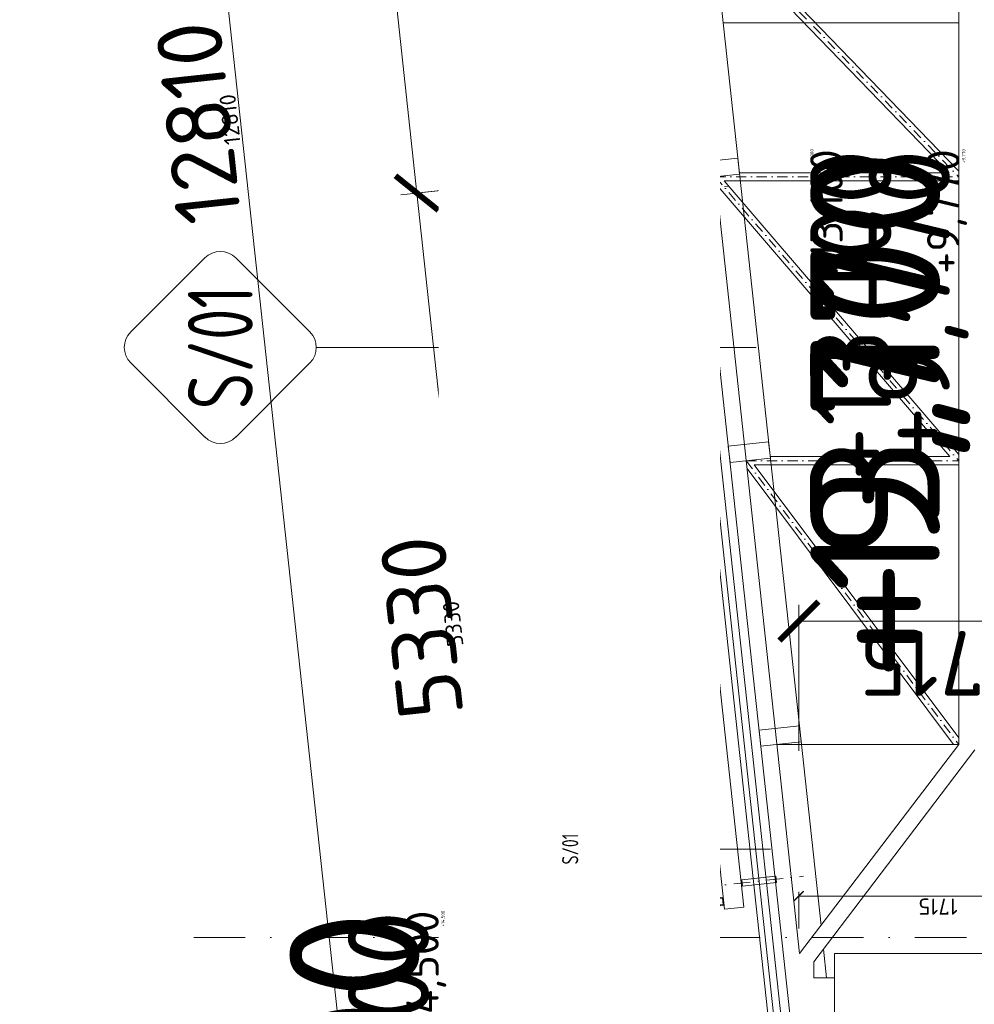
# Model space of a CAD drawing. Header units: millimetres. Extents: x -1695604 to 5289369, y -1488057 to 2187451.
# Tile 201 of 256: x 201177 to 207061, y 149587 to 155658. Entities that reach past the tile are written whole.
import ezdxf
from ezdxf import colors
from ezdxf.entities.mleader import LeaderData, LeaderLine
from ezdxf.enums import TextEntityAlignment as Align
from ezdxf.math import Vec2, Vec3

# ---------------------------------------------------------------- set-up
doc = ezdxf.new("R2010")
doc.units = ezdxf.units.MM
doc.linetypes.add('CENTERX2', pattern=[101.6, 63.5, -12.7, 12.7, -12.7])
doc.linetypes.add('DASHDOT', pattern=[25.4, 12.7, -6.35, 0, -6.35])
doc.layers.get('Defpoints').update_dxf_attribs({"color": 8})
for name, color, linetype in [('0 @ 1', 7, 'Continuous'), ('0 @ 10', 7, 'Continuous'), ('0 @ 100', 7, 'Continuous'), ('0 @ 250 (1)', 7, 'Continuous'), ('0 @ 250 (2)', 7, 'Continuous'), ('0 @ 400', 7, 'Continuous')]:
    doc.layers.add(name, color=color, linetype=linetype)
for name, color, linetype, lineweight in [('A99_FVE_řez', 6, 'Continuous', 5), ('A99_N_kce-rez-sil', 6, 'Continuous', 18), ('A99_N_koty-200', 5, 'Continuous', 5), ('A99_N_koty-200 @ 200', 5, 'Continuous', 5), ('A99_N_koty-200 @ 50 (2)', 5, 'Continuous', 5), ('A99_N_koty-200-vysk', 6, 'Continuous', 9), ('A99_N_sraf', 252, 'Continuous', 0), ('A99_N_txt-popis-200', 240, 'Continuous', 5), ('A99_N_txt-popis-50', 240, 'Continuous', 9), ('A99_N_txt-popis-50 @ 200', 240, 'Continuous', 9), ('A99_N_txt-popis-50 @ 50', 240, 'Continuous', 9), ('A99_N_znaceni 200', 5, 'Continuous', 5), ('A99_N_znaceni 50', 5, 'Continuous', 5), ('A99_S_kce-pohl', 7, 'Continuous', 5), ('A99_S_kce-rez-sil', 7, 'Continuous', 15), ('A99_S_osy', 1, 'CENTERX2', 5)]:
    doc.layers.add(name, color=color, linetype=linetype, lineweight=lineweight)
doc.styles.add('A99_kota', font='isocpeur.ttf', dxfattribs={"height": 2})
doc.styles.add('A99_popis', font='isocpeur.ttf')
doc.linetypes.add('IZOLACE', pattern='A,0.00254,-2.54,[134,ltypeshp.shx,S=2.54,R=0,X=-2.54,Y=0],-5.08,[134,ltypeshp.shx,S=2.54,R=180,X=2.54,Y=0],-2.54', length=10.16254)
doc.dimstyles.new('A99_kota_200 new', dxfattribs={"dimscale": 200, "dimtxt": 2, "dimasz": 1.2, "dimexe": 0.5, "dimexo": 1.5, "dimgap": 0.3, "dimtad": 1, "dimdec": 0, "dimzin": 3, "dimdsep": 46, "dimtxsty": 'A99_kota', "dimblk": 'ARCHTICK', "dimcen": 2.5, "dimazin": 2, "dimtfac": 0.75, "dimtdec": 0, "dimtmove": 2, "dimatfit": 0, "dimfxl": 0, "dimtolj": 1, "dimtzin": 0, "dimlwd": 5, "dimlwe": 5, "dimarcsym": 0})

# ---------------------------------------------------------------- blocks, each defined once
blk = doc.blocks.new('_ArchTick')
at = {"color": 0, "linetype": 'ByBlock', "const_width": 0.15}
blk.add_lwpolyline([(-0.5, -0.5), (0.5, 0.5)], dxfattribs=at)
blk = doc.blocks.new('*D5769')
at = {"layer": 'A99_N_koty-200', "color": 0, "linetype": 'Continuous', "lineweight": 5, "transparency": 16777216}
for p, q in [((205980, 151150), (205980, 152050)), ((207695, 151150), (207695, 152050)), ((207695, 151950), (205980, 151950))]:
    blk.add_line(p, q, dxfattribs=at)
at = {"layer": 'Defpoints', "color": 0, "linetype": 'Continuous', "lineweight": 18, "transparency": 16777216}
for p in [(205980, 151950), (205980, 149050), (207695, 149050)]:
    blk.add_point(p, dxfattribs=at)
at = {"layer": 'A99_N_koty-200', "color": 0, "linetype": 'Continuous', "lineweight": 5, "transparency": 16777216, "xscale": 240, "yscale": 240, "zscale": 240, "rotation": 180}
blk.add_blockref('_ArchTick', (205980, 151950), dxfattribs=at)
at = {"layer": 'A99_N_koty-200', "color": 0, "linetype": 'Continuous', "lineweight": 5, "transparency": 16777216, "xscale": 240, "yscale": 240, "zscale": 240}
blk.add_blockref('_ArchTick', (207695, 151950), dxfattribs=at)
at = {"layer": 'A99_N_koty-200', "color": 0, "linetype": 'Continuous', "transparency": 16777216, "insert": (206837.5, 151690), "char_height": 400, "attachment_point": 5, "rotation": 180, "style": 'A99_kota'}
blk.add_mtext('\\A1;1715', dxfattribs=at)
blk = doc.blocks.new('*D5770')
at = {"layer": 'A99_N_koty-200', "color": 0, "linetype": 'Continuous', "lineweight": 5, "transparency": 16777216}
for p, q in [((205980, 150055), (205980, 150280)), ((207695, 150055), (207695, 150280)), ((207695, 150255), (205980, 150255))]:
    blk.add_line(p, q, dxfattribs=at)
at = {"layer": 'Defpoints', "color": 0, "linetype": 'Continuous', "lineweight": 18, "transparency": 16777216}
for p in [(205980, 150255), (205980, 149050), (207695, 149050)]:
    blk.add_point(p, dxfattribs=at)
at = {"layer": 'A99_N_koty-200', "color": 0, "linetype": 'Continuous', "lineweight": 5, "transparency": 16777216, "xscale": 60, "yscale": 60, "zscale": 60, "rotation": 180}
blk.add_blockref('_ArchTick', (205980, 150255), dxfattribs=at)
at = {"layer": 'A99_N_koty-200', "color": 0, "linetype": 'Continuous', "lineweight": 5, "transparency": 16777216, "xscale": 60, "yscale": 60, "zscale": 60}
blk.add_blockref('_ArchTick', (207695, 150255), dxfattribs=at)
at = {"layer": 'A99_N_koty-200', "color": 0, "linetype": 'Continuous', "transparency": 16777216, "insert": (206837.5, 150190), "char_height": 100, "attachment_point": 5, "rotation": 180, "style": 'A99_kota'}
blk.add_mtext('\\A1;1715', dxfattribs=at)
blk = doc.blocks.new('*U91')
at = {"color": 0, "linetype": 'ByBlock', "lineweight": -2, "style": 'A99_kota'}
blk.add_attdef('POPIS', text='', height=2, rotation=360, dxfattribs=at).set_placement((9.2, 5.85), align=Align.BOTTOM_RIGHT)
blk.add_attdef('VYSKA', text='', height=2, rotation=360, dxfattribs=at).set_placement((9.2, 4.6), align=Align.TOP_RIGHT)
blk = doc.blocks.new('*U6678')
at = {"layer": 'A99_N_koty-200-vysk', "lineweight": 5}
ref = blk.add_blockref('*U91', (204465, 162710), dxfattribs=dict(at, xscale=200, yscale=200, zscale=200, rotation=90.00000000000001))
ref.add_attrib('VYSKA', '+14,500', dxfattribs={"layer": '0 @ 400', "color": 0, "linetype": 'ByBlock', "lineweight": -2, "height": 800, "rotation": 90, "style": 'A99_kota'}).set_placement((202839.8, 150165), align=Align.TOP_RIGHT)
ref = blk.add_blockref('*U91', (204465, 162710), dxfattribs=dict(at, xscale=200, yscale=200, zscale=200, rotation=90.00000000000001))
ref.add_attrib('VYSKA', '+14,500', dxfattribs={"layer": '0 @ 250 (1)', "color": 0, "linetype": 'ByBlock', "lineweight": -2, "height": 500, "rotation": 90, "style": 'A99_kota'}).set_placement((203199.8, 150165), align=Align.TOP_RIGHT)
ref = blk.add_blockref('*U91', (204465, 162710), dxfattribs=dict(at, xscale=200, yscale=200, zscale=200, rotation=90.00000000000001))
ref.add_attrib('VYSKA', '+14,500', dxfattribs={"layer": '0 @ 250 (2)', "color": 0, "linetype": 'ByBlock', "lineweight": -2, "height": 500, "rotation": 90, "style": 'A99_kota'}).set_placement((203199.8, 150165), align=Align.TOP_RIGHT)
ref = blk.add_blockref('*U91', (204465, 162710), dxfattribs=dict(at, xscale=200, yscale=200, zscale=200, rotation=90.00000000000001))
ref.add_attrib('VYSKA', '+14,500', dxfattribs={"layer": '0 @ 100', "color": 0, "linetype": 'ByBlock', "lineweight": -2, "height": 200, "rotation": 90, "style": 'A99_kota'}).set_placement((203559.8, 150165), align=Align.TOP_RIGHT)
ref = blk.add_blockref('*U91', (204465, 162710), dxfattribs=dict(at, xscale=200, yscale=200, zscale=200, rotation=90.00000000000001))
ref.add_attrib('VYSKA', '+14,500', dxfattribs={"layer": '0 @ 1', "color": 0, "linetype": 'ByBlock', "lineweight": -2, "height": 2, "rotation": 90, "style": 'A99_kota'}).set_placement((203797.4, 150165), align=Align.TOP_RIGHT)
ref = blk.add_blockref('*U91', (204465, 162710), dxfattribs=dict(at, xscale=200, yscale=200, zscale=200, rotation=90.00000000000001))
ref.add_attrib('VYSKA', '+14,500', dxfattribs={"layer": '0 @ 10', "color": 0, "linetype": 'ByBlock', "lineweight": -2, "height": 20, "rotation": 90, "style": 'A99_kota'}).set_placement((203775.8, 150165), align=Align.TOP_RIGHT)
blk = doc.blocks.new('*U114')
at = {"color": 0, "linetype": 'ByBlock', "lineweight": -2, "style": 'A99_kota'}
blk.add_attdef('POPIS', text='', height=2, rotation=360, dxfattribs=at).set_placement((9.2, 5.5), align=Align.BOTTOM_RIGHT)
blk.add_attdef('VYSKA', text='', height=2, rotation=360, dxfattribs=at).set_placement((9.2, 4.25), align=Align.TOP_RIGHT)
blk = doc.blocks.new('*U6680')
at = {"layer": 'A99_N_koty-200-vysk', "lineweight": 5}
ref = blk.add_blockref('*U114', (209195, 145560), dxfattribs=dict(at, xscale=200, yscale=200, zscale=200, rotation=90.00000000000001))
ref.add_attrib('VYSKA', '+9,770', dxfattribs={"layer": '0 @ 250 (1)', "color": 0, "linetype": 'ByBlock', "lineweight": -2, "height": 500, "rotation": 90, "style": 'A99_kota'}).set_placement((206409.8, 154860), align=Align.TOP_RIGHT)
ref = blk.add_blockref('*U114', (209195, 145560), dxfattribs=dict(at, xscale=200, yscale=200, zscale=200, rotation=90.00000000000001))
ref.add_attrib('VYSKA', '+9,770', dxfattribs={"layer": '0 @ 250 (2)', "color": 0, "linetype": 'ByBlock', "lineweight": -2, "height": 500, "rotation": 90, "style": 'A99_kota'}).set_placement((206409.8, 154860), align=Align.TOP_RIGHT)
ref = blk.add_blockref('*U114', (209195, 145560), dxfattribs=dict(at, xscale=200, yscale=200, zscale=200, rotation=90.00000000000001))
ref.add_attrib('VYSKA', '+9,770', dxfattribs={"layer": '0 @ 100', "color": 0, "linetype": 'ByBlock', "lineweight": -2, "height": 200, "rotation": 90, "style": 'A99_kota'}).set_placement((206769.8, 154860), align=Align.TOP_RIGHT)
ref = blk.add_blockref('*U114', (209195, 145560), dxfattribs=dict(at, xscale=200, yscale=200, zscale=200, rotation=90.00000000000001))
ref.add_attrib('VYSKA', '+9,770', dxfattribs={"layer": '0 @ 10', "color": 0, "linetype": 'ByBlock', "lineweight": -2, "height": 20, "rotation": 90, "style": 'A99_kota'}).set_placement((206985.8, 154860), align=Align.TOP_RIGHT)
ref = blk.add_blockref('*U114', (209195, 145560), dxfattribs=dict(at, xscale=200, yscale=200, zscale=200, rotation=90.00000000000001))
ref.add_attrib('VYSKA', '+9,770', dxfattribs={"layer": '0 @ 1', "color": 0, "linetype": 'ByBlock', "lineweight": -2, "height": 2, "rotation": 90, "style": 'A99_kota'}).set_placement((207007.4, 154860), align=Align.TOP_RIGHT)
ref = blk.add_blockref('*U114', (209195, 145560), dxfattribs=dict(at, xscale=200, yscale=200, zscale=200, rotation=90.00000000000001))
ref.add_attrib('VYSKA', '+9,770', dxfattribs={"layer": '0 @ 400', "color": 0, "linetype": 'ByBlock', "lineweight": -2, "height": 800, "rotation": 90, "style": 'A99_kota'}).set_placement((206049.8, 154860), align=Align.TOP_RIGHT)
blk = doc.blocks.new('*U36')
at = {"color": 0, "linetype": 'ByBlock', "lineweight": -2, "style": 'A99_kota'}
for tag, p in [('VYSKA', (9.2, 7.75)), ('POPIS', (9.2, 4.5))]:
    blk.add_attdef(tag, text='', height=2, dxfattribs=at).set_placement(p, align=Align.TOP_RIGHT)
blk = doc.blocks.new('*U6682')
at = {"layer": 'A99_N_koty-200-vysk', "lineweight": 5}
ref = blk.add_blockref('*U36', (205865, 145560), dxfattribs=dict(at, xscale=200, yscale=200, zscale=200, rotation=90.00000000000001))
ref.add_attrib('VYSKA', '+13,100', dxfattribs={"layer": '0 @ 1', "color": 0, "linetype": 'ByBlock', "lineweight": -2, "height": 2, "rotation": 90, "style": 'A99_kota'}).set_placement((206050.2, 154860), align=Align.TOP_RIGHT)
ref = blk.add_blockref('*U36', (205865, 145560), dxfattribs=dict(at, xscale=200, yscale=200, zscale=200, rotation=90.00000000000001))
ref.add_attrib('VYSKA', '+13,100', dxfattribs={"layer": '0 @ 10', "color": 0, "linetype": 'ByBlock', "lineweight": -2, "height": 20, "rotation": 90, "style": 'A99_kota'}).set_placement((206050.2, 154860), align=Align.TOP_RIGHT)
ref = blk.add_blockref('*U36', (205865, 145560), dxfattribs=dict(at, xscale=200, yscale=200, zscale=200, rotation=90.00000000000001))
ref.add_attrib('VYSKA', '+13,100', dxfattribs={"layer": '0 @ 100', "color": 0, "linetype": 'ByBlock', "lineweight": -2, "height": 200, "rotation": 90, "style": 'A99_kota'}).set_placement((206050.2, 154860), align=Align.TOP_RIGHT)
ref = blk.add_blockref('*U36', (205865, 145560), dxfattribs=dict(at, xscale=200, yscale=200, zscale=200, rotation=90.00000000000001))
ref.add_attrib('VYSKA', '+13,100', dxfattribs={"layer": '0 @ 250 (1)', "color": 0, "linetype": 'ByBlock', "lineweight": -2, "height": 500, "rotation": 90, "style": 'A99_kota'}).set_placement((206050.2, 154860), align=Align.TOP_RIGHT)
ref = blk.add_blockref('*U36', (205865, 145560), dxfattribs=dict(at, xscale=200, yscale=200, zscale=200, rotation=90.00000000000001))
ref.add_attrib('VYSKA', '+13,100', dxfattribs={"layer": '0 @ 250 (2)', "color": 0, "linetype": 'ByBlock', "lineweight": -2, "height": 500, "rotation": 90, "style": 'A99_kota'}).set_placement((206050.2, 154860), align=Align.TOP_RIGHT)
ref = blk.add_blockref('*U36', (205865, 145560), dxfattribs=dict(at, xscale=200, yscale=200, zscale=200, rotation=90.00000000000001))
ref.add_attrib('VYSKA', '+13,100', dxfattribs={"layer": '0 @ 400', "color": 0, "linetype": 'ByBlock', "lineweight": -2, "height": 800, "rotation": 90, "style": 'A99_kota'}).set_placement((206050.2, 154860), align=Align.TOP_RIGHT)
blk = doc.blocks.new('*U73')
at = {"color": 0}
for p, q in [((-0.721, 4.139), (-4.149, 0.711)), ((4.139, 0.711), (0.711, 4.139)), ((-4.149, -0.721), (-0.721, -4.149)), ((0.711, -4.149), (4.139, -0.721)), ((-0.005, -4.445), (-0.005, -24.78))]:
    blk.add_line(p, q, dxfattribs=at)
for centre, start, end in [((-0.005, 3.424), 45, 135), ((-3.433, -0.005), 135, 225), ((3.424, -0.005), 315, 45), ((-0.005, -3.433), 225, 315)]:
    blk.add_arc(centre, 1.012, start, end, dxfattribs=at)
at = {"color": 0, "linetype": 'ByBlock', "style": 'A99_popis', "width": 0.953108}
blk.add_attdef('SKLADBA', text='', height=3, rotation=0.0103, dxfattribs=at).set_placement((-2.863, -1.506), (2.855, -1.505), align=Align.FIT)
blk = doc.blocks.new('*U108')
at = {"color": 0}
for p, q in [((-0.72, 4.14), (-4.15, 0.71)), ((4.14, 0.71), (0.71, 4.14)), ((-4.15, -0.72), (-0.72, -4.15)), ((0.71, -4.15), (4.14, -0.72)), ((0, -4.45), (0, -37.06))]:
    blk.add_line(p, q, dxfattribs=at)
for centre, start, end in [((0, 3.42), 45, 135), ((-3.43, 0), 135, 225), ((3.42, 0), 315, 45), ((0, -3.43), 225, 315)]:
    blk.add_arc(centre, 1.01, start, end, dxfattribs=at)
at = {"color": 0, "linetype": 'ByBlock', "style": 'A99_popis', "width": 0.953108}
blk.add_attdef('SKLADBA', text='', height=3, rotation=0.0103, dxfattribs=at).set_placement((-2.86, -1.51), (2.86, -1.5), align=Align.FIT)
blk = doc.blocks.new('*D5802')
at = {"layer": 'A99_N_koty-200', "color": 0, "linetype": 'Continuous', "lineweight": 5, "transparency": 16777216}
for p, q in [((204420.7, 154675.9), (203525.9, 154578.9)), ((204199.6, 149290.7), (203625.3, 154589.7)), ((204994.9, 149376.9), (204100.1, 149279.9))]:
    blk.add_line(p, q, dxfattribs=at)
at = {"layer": 'Defpoints', "color": 0, "linetype": 'Continuous', "lineweight": 18, "transparency": 16777216}
for p in [(205255.8, 154766.4), (203625.3, 154589.7), (206053.7, 149491.6)]:
    blk.add_point(p, dxfattribs=at)
at = {"layer": 'A99_N_koty-200', "color": 0, "linetype": 'Continuous', "lineweight": 5, "transparency": 16777216, "xscale": 240, "yscale": 240, "zscale": 240}
for p, rotation in [((203625.3, 154589.7), 96.1848103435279), ((204199.6, 149290.7), 276.1848103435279)]:
    blk.add_blockref('_ArchTick', p, dxfattribs=dict(at, rotation=rotation))
at = {"layer": 'A99_N_koty-200', "color": 0, "linetype": 'Continuous', "transparency": 16777216, "insert": (203654, 151912.2), "char_height": 400, "attachment_point": 5, "rotation": 96.18481, "style": 'A99_kota'}
blk.add_mtext('\\A1;5330', dxfattribs=at)
blk = doc.blocks.new('*D5803')
at = {"layer": 'A99_N_koty-200', "color": 0, "linetype": 'Continuous', "lineweight": 5, "transparency": 16777216}
for p, q in [((203824.2, 154611.2), (203600.5, 154587)), ((204199.6, 149290.7), (203625.3, 154589.7)), ((204398.4, 149312.2), (204174.7, 149288))]:
    blk.add_line(p, q, dxfattribs=at)
at = {"layer": 'Defpoints', "color": 0, "linetype": 'Continuous', "lineweight": 18, "transparency": 16777216}
for p in [(205255.8, 154766.4), (203625.3, 154589.7), (206053.7, 149491.6)]:
    blk.add_point(p, dxfattribs=at)
at = {"layer": 'A99_N_koty-200', "color": 0, "linetype": 'Continuous', "lineweight": 5, "transparency": 16777216, "xscale": 60, "yscale": 60, "zscale": 60}
for p, rotation in [((203625.3, 154589.7), 96.1848103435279), ((204199.6, 149290.7), 276.1848103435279)]:
    blk.add_blockref('_ArchTick', p, dxfattribs=dict(at, rotation=rotation))
at = {"layer": 'A99_N_koty-200', "color": 0, "linetype": 'Continuous', "transparency": 16777216, "insert": (203847.8, 151933.2), "char_height": 100, "attachment_point": 5, "rotation": 96.18481, "style": 'A99_kota'}
blk.add_mtext('\\A1;5330', dxfattribs=at)
blk = doc.blocks.new('*D5805')
at = {"layer": 'A99_N_koty-200', "color": 0, "linetype": 'Continuous', "lineweight": 5, "transparency": 16777216}
for p, q in [((203862.6, 159825.7), (202967.8, 159728.8)), ((203625.3, 154589.7), (203067.3, 159739.5)), ((204420.7, 154675.9), (203525.9, 154578.9))]:
    blk.add_line(p, q, dxfattribs=at)
at = {"layer": 'Defpoints', "color": 0, "linetype": 'Continuous', "lineweight": 18, "transparency": 16777216}
for p in [(204662.9, 159912.4), (203067.3, 159739.5), (205255.8, 154766.4)]:
    blk.add_point(p, dxfattribs=at)
at = {"layer": 'A99_N_koty-200', "color": 0, "linetype": 'Continuous', "lineweight": 5, "transparency": 16777216, "xscale": 240, "yscale": 240, "zscale": 240}
for p, rotation in [((203067.3, 159739.5), 96.1848103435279), ((203625.3, 154589.7), 276.1848103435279)]:
    blk.add_blockref('_ArchTick', p, dxfattribs=dict(at, rotation=rotation))
at = {"layer": 'A99_N_koty-200', "color": 0, "linetype": 'Continuous', "transparency": 16777216, "insert": (203087.8, 157136.6), "char_height": 400, "attachment_point": 5, "rotation": 96.18481, "style": 'A99_kota'}
blk.add_mtext('\\A1;5180', dxfattribs=at)
blk = doc.blocks.new('*D5806')
at = {"layer": 'A99_N_koty-200', "color": 0, "linetype": 'Continuous', "lineweight": 5, "transparency": 16777216}
for p, q in [((203266.1, 159761.1), (203042.4, 159736.8)), ((203625.3, 154589.7), (203067.3, 159739.5)), ((203824.2, 154611.2), (203600.5, 154587))]:
    blk.add_line(p, q, dxfattribs=at)
at = {"layer": 'Defpoints', "color": 0, "linetype": 'Continuous', "lineweight": 18, "transparency": 16777216}
for p in [(204662.9, 159912.4), (203067.3, 159739.5), (205255.8, 154766.4)]:
    blk.add_point(p, dxfattribs=at)
at = {"layer": 'A99_N_koty-200', "color": 0, "linetype": 'Continuous', "lineweight": 5, "transparency": 16777216, "xscale": 60, "yscale": 60, "zscale": 60}
for p, rotation in [((203067.3, 159739.5), 96.1848103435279), ((203625.3, 154589.7), 276.1848103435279)]:
    blk.add_blockref('_ArchTick', p, dxfattribs=dict(at, rotation=rotation))
at = {"layer": 'A99_N_koty-200', "color": 0, "linetype": 'Continuous', "transparency": 16777216, "insert": (203281.7, 157157.6), "char_height": 100, "attachment_point": 5, "rotation": 96.18481, "style": 'A99_kota'}
blk.add_mtext('\\A1;5180', dxfattribs=at)
blk = doc.blocks.new('*D5835')
at = {"layer": 'A99_N_koty-200', "color": 0, "linetype": 'Continuous', "lineweight": 5, "transparency": 16777216}
for p, q in [((202642.3, 161504), (201747.5, 161407.1)), ((203227.1, 148682.4), (201847, 161417.8)), ((204022.4, 148768.6), (203127.6, 148671.6))]:
    blk.add_line(p, q, dxfattribs=at)
at = {"layer": 'Defpoints', "color": 0, "linetype": 'Continuous', "lineweight": 18, "transparency": 16777216}
for p in [(203644.8, 161612.7), (201847, 161417.8), (205024.9, 148877.2)]:
    blk.add_point(p, dxfattribs=at)
at = {"layer": 'A99_N_koty-200', "color": 0, "linetype": 'Continuous', "lineweight": 5, "transparency": 16777216, "xscale": 240, "yscale": 240, "zscale": 240}
for p, rotation in [((201847, 161417.8), 96.1848103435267), ((203227.1, 148682.4), 276.1848103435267)]:
    blk.add_blockref('_ArchTick', p, dxfattribs=dict(at, rotation=rotation))
at = {"layer": 'A99_N_koty-200', "color": 0, "linetype": 'Continuous', "transparency": 16777216, "insert": (202278.5, 155022.1), "char_height": 400, "attachment_point": 5, "rotation": 96.18481, "style": 'A99_kota'}
blk.add_mtext('\\A1;12810', dxfattribs=at)
blk = doc.blocks.new('*D5836')
at = {"layer": 'A99_N_koty-200', "color": 0, "linetype": 'Continuous', "lineweight": 5, "transparency": 16777216}
for p, q in [((202045.8, 161439.4), (201822.1, 161415.1)), ((203227.1, 148682.4), (201847, 161417.8)), ((203425.9, 148703.9), (203202.2, 148679.7))]:
    blk.add_line(p, q, dxfattribs=at)
at = {"layer": 'Defpoints', "color": 0, "linetype": 'Continuous', "lineweight": 18, "transparency": 16777216}
for p in [(203644.8, 161612.7), (201847, 161417.8), (205024.9, 148877.2)]:
    blk.add_point(p, dxfattribs=at)
at = {"layer": 'A99_N_koty-200', "color": 0, "linetype": 'Continuous', "lineweight": 5, "transparency": 16777216, "xscale": 60, "yscale": 60, "zscale": 60}
for p, rotation in [((201847, 161417.8), 96.1848103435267), ((203227.1, 148682.4), 276.1848103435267)]:
    blk.add_blockref('_ArchTick', p, dxfattribs=dict(at, rotation=rotation))
at = {"layer": 'A99_N_koty-200', "color": 0, "linetype": 'Continuous', "transparency": 16777216, "insert": (202472.4, 155043.1), "char_height": 100, "attachment_point": 5, "rotation": 96.18481, "style": 'A99_kota'}
blk.add_mtext('\\A1;12810', dxfattribs=at)
blk = doc.blocks.new('*U6352')
at = {"layer": 'A99_N_txt-popis-50 @ 200', "lineweight": 9}
ml = blk.add_multileader_mtext('Standard', dxfattribs=at)
ml.set_content('\\A1;{\\C256;odvodňovací systém \\Pbude součásti \\Pdodávky opláštění}', color=1, style='A99_popis')
ml.set_leader_properties(color=256, linetype='ByLayer', lineweight=-1)
ml.build(insert=Vec2(0, 0))
ml.multileader.update_dxf_attribs({"dogleg_length": 1, "arrow_head_size": 300, "scale": 200})
ctx = ml.context
ctx.base_point, ctx.scale, ctx.char_height, ctx.arrow_head_size, ctx.landing_gap_size, ctx.plane_origin, ctx.plane_x_axis, ctx.plane_y_axis = Vec3(204020, -12035), 200, 400, 300, 250, Vec3(208175.1, -8522.5), Vec3(0, 1), Vec3(-1, 0)
notes = []
notes.append((ctx, [(1, (1, 1, 0), (204020, -1805), (0, -1), 4890, [(0, [(205935.3, -1130)], 0, [])])]))
ctx.mtext.insert, ctx.mtext.text_direction, ctx.mtext.rotation, ctx.mtext.width, ctx.mtext.defined_height, ctx.mtext.flow_direction = Vec3(203760, -11785), Vec3(0, 1), 1.570796, 5020, 63.5, 5
ctx.mtext.has_bg_fill, ctx.mtext.bg_color, ctx.mtext.bg_scale_factor, ctx.mtext.bg_transparency, ctx.mtext.use_window_bg_color = 1, -1073741824, 1, 0, 1
for ctx, leaders in notes:
    for number, flags, end, landing, length, lines in leaders:
        leader = LeaderData()
        leader.index, (leader.has_last_leader_line, leader.has_dogleg_vector, leader.attachment_direction) = number, flags
        leader.last_leader_point, leader.dogleg_vector, leader.dogleg_length = Vec3(end), Vec3(landing), length
        for number, points, colour, breaks in lines:
            line = LeaderLine()
            line.index, line.vertices, line.color, line.breaks = number, Vec3.list(points), colors.encode_raw_color(colour), breaks
            leader.lines.append(line)
        ctx.leaders.append(leader)
blk = doc.blocks.new('*U6378')
at = {"layer": 'A99_N_koty-200 @ 200', "linetype": 'Continuous'}
dim = blk.add_linear_dim(base=(205980, 151950), p1=(207695, 149050), p2=(205980, 149050), angle=180, dimstyle='A99_kota_200 new', override={"dimscale": 200, "dimtix": 1, "dimtofl": 1, "dimtmove": 2, "dimatfit": 0}, dxfattribs=at)
dim.commit()
dim.dimension.update_dxf_attribs({"geometry": '*D5769', "text_midpoint": (206837.5, 151690)})
at = {"layer": 'A99_N_koty-200 @ 50 (2)', "linetype": 'Continuous'}
dim = blk.add_linear_dim(base=(205980, 150255), p1=(207695, 149050), p2=(205980, 149050), angle=180, dimstyle='A99_kota_200 new', override={"dimscale": 50, "dimtix": 1, "dimtofl": 1, "dimtmove": 2, "dimatfit": 0}, dxfattribs=at)
dim.commit()
dim.dimension.update_dxf_attribs({"geometry": '*D5770', "text_midpoint": (206837.5, 150190)})
blk = doc.blocks.new('*U6389')
at = {"layer": 'A99_N_koty-200 @ 200', "linetype": 'Continuous'}
dim = blk.add_linear_dim(base=(203625.3, 154589.7), p1=(206053.7, 149491.6), p2=(205255.8, 154766.4), angle=96.18481, dimstyle='A99_kota_200 new', override={"dimscale": 200, "dimtix": 1, "dimtofl": 1, "dimtmove": 2, "dimatfit": 0}, dxfattribs=at)
dim.commit()
dim.dimension.update_dxf_attribs({"geometry": '*D5802', "text_midpoint": (203654, 151912.2)})
at = {"layer": 'A99_N_koty-200 @ 50 (2)', "linetype": 'Continuous'}
dim = blk.add_linear_dim(base=(203625.3, 154589.7), p1=(206053.7, 149491.6), p2=(205255.8, 154766.4), angle=96.18481, dimstyle='A99_kota_200 new', override={"dimscale": 50, "dimtix": 1, "dimtofl": 1, "dimtmove": 2, "dimatfit": 0}, dxfattribs=at)
dim.commit()
dim.dimension.update_dxf_attribs({"geometry": '*D5803', "text_midpoint": (203847.8, 151933.2)})
blk = doc.blocks.new('*U6390')
at = {"layer": 'A99_N_koty-200 @ 200', "linetype": 'Continuous'}
dim = blk.add_linear_dim(base=(203067.3, 159739.5), p1=(205255.8, 154766.4), p2=(204662.9, 159912.4), angle=96.18481, dimstyle='A99_kota_200 new', override={"dimscale": 200, "dimtix": 1, "dimtofl": 1, "dimtmove": 2, "dimatfit": 0}, dxfattribs=at)
dim.commit()
dim.dimension.update_dxf_attribs({"geometry": '*D5805', "text_midpoint": (203087.8, 157136.6)})
at = {"layer": 'A99_N_koty-200 @ 50 (2)', "linetype": 'Continuous'}
dim = blk.add_linear_dim(base=(203067.3, 159739.5), p1=(205255.8, 154766.4), p2=(204662.9, 159912.4), angle=96.18481, dimstyle='A99_kota_200 new', override={"dimscale": 50, "dimtix": 1, "dimtofl": 1, "dimtmove": 2, "dimatfit": 0}, dxfattribs=at)
dim.commit()
dim.dimension.update_dxf_attribs({"geometry": '*D5806', "text_midpoint": (203281.7, 157157.6)})
blk = doc.blocks.new('*U6401')
at = {"layer": 'A99_N_txt-popis-50 @ 50', "lineweight": 9}
ml = blk.add_multileader_mtext('Standard', dxfattribs=at)
ml.set_content('\\A1;{\\C256;odvodňovací systém \\Pbude součásti \\Pdodávky opláštění}', color=(178, 0, 0), style='A99_popis')
ml.set_leader_properties(color=256, linetype='ByLayer', lineweight=-1)
ml.build(insert=Vec2(0, 0))
ml.multileader.update_dxf_attribs({"dogleg_length": 1, "arrow_head_size": 75, "scale": 50})
ctx = ml.context
ctx.base_point, ctx.scale, ctx.char_height, ctx.arrow_head_size, ctx.landing_gap_size, ctx.plane_origin, ctx.plane_x_axis, ctx.plane_y_axis = Vec3(204689.1, 147388.8), 50, 100, 75, 62.5, Vec3(208175.1, 141477.5), Vec3(0, 1), Vec3(-1, 0)
notes = []
notes.append((ctx, [(1, (1, 1, 0), (204689.1, 148870), (0, -1), 146.2, [(0, [(205935.3, 148870)], 0, [])])]))
ctx.mtext.insert, ctx.mtext.text_direction, ctx.mtext.rotation, ctx.mtext.width, ctx.mtext.defined_height, ctx.mtext.flow_direction = Vec3(204624.1, 147451.3), Vec3(0, 1), 1.570796, 1255, 15.9, 5
ctx.mtext.has_bg_fill, ctx.mtext.bg_color, ctx.mtext.bg_scale_factor, ctx.mtext.bg_transparency, ctx.mtext.use_window_bg_color = 1, -1073741824, 1, 0, 1
for ctx, leaders in notes:
    for number, flags, end, landing, length, lines in leaders:
        leader = LeaderData()
        leader.index, (leader.has_last_leader_line, leader.has_dogleg_vector, leader.attachment_direction) = number, flags
        leader.last_leader_point, leader.dogleg_vector, leader.dogleg_length = Vec3(end), Vec3(landing), length
        for number, points, colour, breaks in lines:
            line = LeaderLine()
            line.index, line.vertices, line.color, line.breaks = number, Vec3.list(points), colors.encode_raw_color(colour), breaks
            leader.lines.append(line)
        ctx.leaders.append(leader)
at = {"layer": 'A99_N_txt-popis-50 @ 200', "lineweight": 9}
ml = blk.add_multileader_mtext('Standard', dxfattribs=at)
ml.set_content('\\A1;{\\C256;odvodňovací systém \\Pbude součásti \\Pdodávky opláštění}', color=1, style='A99_popis')
ml.set_leader_properties(color=256, linetype='ByLayer', lineweight=-1)
ml.build(insert=Vec2(0, 0))
ml.multileader.update_dxf_attribs({"dogleg_length": 1, "arrow_head_size": 300, "scale": 200})
ctx = ml.context
ctx.base_point, ctx.scale, ctx.char_height, ctx.arrow_head_size, ctx.landing_gap_size, ctx.plane_origin, ctx.plane_x_axis, ctx.plane_y_axis = Vec3(204020, 137965), 200, 400, 300, 250, Vec3(208175.1, 141477.5), Vec3(0, 1), Vec3(-1, 0)
notes = []
notes.append((ctx, [(1, (1, 1, 0), (204020, 148195), (0, -1), 4890, [(0, [(205935.3, 148870)], 0, [])])]))
ctx.mtext.insert, ctx.mtext.text_direction, ctx.mtext.rotation, ctx.mtext.width, ctx.mtext.defined_height, ctx.mtext.flow_direction = Vec3(203760, 138215), Vec3(0, 1), 1.570796, 5020, 63.5, 5
ctx.mtext.has_bg_fill, ctx.mtext.bg_color, ctx.mtext.bg_scale_factor, ctx.mtext.bg_transparency, ctx.mtext.use_window_bg_color = 1, -1073741824, 1, 0, 1
for ctx, leaders in notes:
    for number, flags, end, landing, length, lines in leaders:
        leader = LeaderData()
        leader.index, (leader.has_last_leader_line, leader.has_dogleg_vector, leader.attachment_direction) = number, flags
        leader.last_leader_point, leader.dogleg_vector, leader.dogleg_length = Vec3(end), Vec3(landing), length
        for number, points, colour, breaks in lines:
            line = LeaderLine()
            line.index, line.vertices, line.color, line.breaks = number, Vec3.list(points), colors.encode_raw_color(colour), breaks
            leader.lines.append(line)
        ctx.leaders.append(leader)
blk = doc.blocks.new('*U6402')
at = {"layer": 'A99_N_koty-200 @ 200', "linetype": 'Continuous'}
dim = blk.add_linear_dim(base=(201847, 161417.8), p1=(205024.9, 148877.2), p2=(203644.8, 161612.7), angle=96.18481, dimstyle='A99_kota_200 new', override={"dimscale": 200, "dimtix": 1, "dimtofl": 1, "dimtmove": 2, "dimatfit": 0}, dxfattribs=at)
dim.commit()
dim.dimension.update_dxf_attribs({"geometry": '*D5835', "text_midpoint": (202278.5, 155022.1)})
at = {"layer": 'A99_N_koty-200 @ 50 (2)', "linetype": 'Continuous'}
dim = blk.add_linear_dim(base=(201847, 161417.8), p1=(205024.9, 148877.2), p2=(203644.8, 161612.7), angle=96.18481, dimstyle='A99_kota_200 new', override={"dimscale": 50, "dimtix": 1, "dimtofl": 1, "dimtmove": 2, "dimatfit": 0}, dxfattribs=at)
dim.commit()
dim.dimension.update_dxf_attribs({"geometry": '*D5836', "text_midpoint": (202472.4, 155043.1)})

msp = doc.modelspace()

# ---------------------------------------------------------------- linework, layer by layer
at = {"layer": 'A99_S_kce-pohl'}
for p, q in [((206965, 151189.2), (206965, 172210.8)), ((206965, 151189.2), (205984.3, 149900)), ((206965, 151189.2), (205984.3, 149900)), ((207065, 151155.5), (206071.1, 149848.9)), ((206150.9, 149750), (206131.5, 149928.4)), ((206199.8, 149900), (211105, 149900)), ((206071.1, 149750), (206071.1, 149848.9)), ((206199.8, 149750), (206071.1, 149750))]:
    msp.add_line(p, q, dxfattribs=at)
msp.add_lwpolyline([(206199.8, 149400), (206199.8, 149900)], dxfattribs=at)

# ---------------------------------------------------------------- block references
at = {"layer": 'A99_N_txt-popis-200', "color": 3, "linetype": 'Continuous', "lineweight": 18}
msp.add_blockref('*U6680', (0, 0), dxfattribs=at)
at = {"layer": 'A99_N_txt-popis-50', "color": 3, "linetype": 'Continuous', "lineweight": 18}
msp.add_blockref('*U6352', (0, 0), dxfattribs=at)

# ---------------------------------------------------------------- next in the draw order: linework, layer by layer
at = {"layer": 'A99_FVE_řez', "lineweight": 5, "ltscale": 2}
for points in [[(205522.2, 150173.3), (204282.1, 161616.3), (204401.4, 161629.3), (205641.5, 150186.3)], [(205171, 150165.4), (203941.7, 161509), (203911.9, 161505.8), (205141.2, 150162.2)], [(204533.3, 155771.9), (204523.3, 155770.8), (204588, 155174.3), (204597.9, 155175.4)], [(204600.9, 155148), (204590.9, 155146.9), (204655.6, 154550.4), (204665.5, 154551.5)], [(204654, 154982.8), (204647.5, 155042.4), (204667.4, 155044.6), (204666.9, 155049.6), (204642, 155046.9), (204649.5, 154977.3), (204992.5, 155014.4), (204996.8, 154974.7), (204977, 154972.5), (204977.5, 154967.6), (205002.3, 154970.2), (204997, 155020), (204654, 154982.8)], [(204733.9, 153920.2), (204724, 153919.1), (204659.3, 154515.6), (204669.3, 154516.7)], [(204801.5, 153296.4), (204791.6, 153295.3), (204726.9, 153891.8), (204736.9, 153892.9)], [(204826.3, 153392.1), (204819.9, 153451.8), (204839.8, 153453.9), (204839.2, 153458.9), (204814.4, 153456.2), (204821.9, 153386.6), (205164.9, 153423.8), (205169.2, 153384), (205149.3, 153381.8), (205149.9, 153376.9), (205174.7, 153379.6), (205169.3, 153429.3), (204826.3, 153392.1)], [(204869.9, 152665.1), (204860, 152664), (204795.3, 153260.5), (204805.3, 153261.6)], [(204937.5, 152041.2), (204927.6, 152040.1), (204862.9, 152636.6), (204872.9, 152637.7)], [(205005.4, 151414.9), (204995.5, 151413.8), (204930.8, 152010.3), (204940.8, 152011.4)], [(204998.7, 151801.4), (204992.3, 151861.1), (205012.1, 151863.2), (205011.6, 151868.2), (204986.8, 151865.5), (204994.3, 151795.9), (205337.3, 151833.1), (205341.6, 151793.3), (205321.7, 151791.2), (205322.2, 151786.2), (205347.1, 151788.9), (205341.7, 151838.6), (204998.7, 151801.4)], [(205073, 150791), (205063.1, 150790), (204998.4, 151386.5), (205008.4, 151387.5)], [(205140.9, 150164.7), (205130.9, 150163.6), (205066.3, 150760.1), (205076.2, 150761.2)], [(205171.1, 150210.7), (205164.6, 150270.4), (205184.5, 150272.5), (205184, 150277.5), (205159.1, 150274.8), (205166.7, 150205.2), (205509.7, 150242.4), (205514, 150202.6), (205494.1, 150200.5), (205494.6, 150195.5), (205519.5, 150198.2), (205514.1, 150247.9), (205171.1, 150210.7)]]:
    msp.add_lwpolyline(points, close=True, dxfattribs=at)
at = {"layer": 'A99_FVE_řez', "linetype": 'DASHDOT', "lineweight": 5, "ltscale": 8}
for points in [[(204915.7, 154564.4), (205547, 154632.8)], [(205376.9, 150308.5), (206008.2, 150376.9)]]:
    msp.add_lwpolyline(points, dxfattribs=at)
at = {"layer": 'A99_FVE_řez', "lineweight": 5}
for points in [[(205167.1, 154611.8), (205171.4, 154572), (205380.2, 154594.6), (205375.9, 154634.4)], [(205632.6, 150316.1), (205628.3, 150355.8), (205837.1, 150378.4), (205841.4, 150338.7)]]:
    msp.add_lwpolyline(points, close=True, dxfattribs=at)
at = {"layer": 'A99_N_kce-rez-sil', "lineweight": 5}
for p, q in [((205220.9, 154763.3), (204662.9, 159912.4)), ((204697.7, 159916.2), (205255.8, 154766.4)), ((204737.5, 159920.5), (205295.6, 154770.7)), ((205849.6, 148961.6), (205220.9, 154763.3))]:
    msp.add_line(p, q, dxfattribs=at)
at = {"layer": 'A99_N_kce-rez-sil'}
for p, q in [((205884.4, 148965.3), (205255.8, 154766.4)), ((205975.2, 149055.6), (205355.1, 154777.9))]:
    msp.add_line(p, q, dxfattribs=at)
at = {"layer": 'A99_N_kce-rez-sil', "lineweight": 5}
msp.add_lwpolyline([(205255.8, 154766.4), (205221, 154762.6)], dxfattribs=at)
at = {"layer": 'A99_N_kce-rez-sil'}
msp.add_lwpolyline([(205255.8, 154766.4), (205355.2, 154777.1)], dxfattribs=at)
at = {"layer": 'A99_N_sraf', "color": 1, "linetype": 'IZOLACE', "lineweight": 0, "ltscale": 3}
msp.add_lwpolyline([(205920.5, 149049.7), (205300.4, 154771.9)], dxfattribs=at)
at = {"layer": 'A99_S_kce-pohl'}
for p, q in [((205984.3, 149900), (204705.6, 161700)), ((206116.4, 150073), (204856.5, 161700.1)), ((204797.1, 159927), (205355.2, 154777.1)), ((205280.1, 156398.7), (206906.1, 154714.2)), ((205334.6, 156414.2), (206965, 154725.2)), ((205512.6, 155640), (206965, 155640)), ((205613.5, 154714.2), (206906.1, 154714.2)), ((205470.1, 154645.2), (206910.7, 152964.2)), ((205519.7, 154664.2), (206965, 154664.2)), ((205519.7, 154664.2), (206965, 152977.6)), ((205803.1, 152964.2), (206910.7, 152964.2)), ((205660.2, 152890.4), (206933.8, 151189.2)), ((205704.9, 152914.2), (206965, 152914.2)), ((205704.9, 152914.2), (206965, 151230.9)), ((205844.6, 151189.2), (206965, 151189.2))]:
    msp.add_line(p, q, dxfattribs=at)
at = {"layer": 'A99_S_kce-pohl', "linetype": 'DASHDOT', "ltscale": 5}
for p, q in [((205275.7, 156439.2), (206965, 154689.2)), ((205465.3, 154689.2), (206965, 154689.2)), ((205465.3, 154689.2), (206965, 152939.2)), ((205655, 152939.2), (206965, 152939.2)), ((205655, 152939.2), (206965, 151189.2))]:
    msp.add_line(p, q, dxfattribs=at)
at = {"layer": 'A99_S_kce-rez-sil', "lineweight": 20}
for points in [[(205355.1, 154777.9), (205603.7, 154804.8), (205614.4, 154705.4), (205365.9, 154678.5)], [(205544.8, 153027.9), (205793.3, 153054.8), (205804.1, 152955.4), (205555.5, 152928.5)]]:
    msp.add_lwpolyline(points, close=True, dxfattribs=at)
at = {"layer": 'A99_S_kce-rez-sil', "linetype": 'Continuous', "flags": 128}
msp.add_lwpolyline([(205734.4, 151277.9), (205983, 151304.8), (205993.7, 151205.4), (205745.2, 151178.5)], close=True, dxfattribs=at)
at = {"layer": 'A99_S_osy', "linetype": 'DASHDOT', "lineweight": 5, "ltscale": 25}
msp.add_lwpolyline([(222254.8, 150000), (202234.8, 150000)], dxfattribs=at)

# ---------------------------------------------------------------- next in the draw order: block references
at = {"layer": 'A99_N_koty-200', "color": 3, "linetype": 'Continuous', "lineweight": 18}
for name in ['*U6390', '*U6389', '*U6378']:
    msp.add_blockref(name, (0, 0), dxfattribs=at)
at = {"layer": 'A99_N_txt-popis-200', "color": 3, "linetype": 'Continuous', "lineweight": 18}
for name in ['*U6678', '*U6682']:
    msp.add_blockref(name, (0, 0), dxfattribs=at)
at = {"layer": 'A99_N_znaceni 200', "lineweight": 5}
ref = msp.add_blockref('*U73', (202412.7, 153638.4), dxfattribs=dict(at, xscale=133.3, yscale=133.3, zscale=133.3, rotation=89.99999999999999))
ref.add_attrib('SKLADBA', 'S/01', dxfattribs={"layer": '0', "color": 0, "linetype": 'ByBlock', "height": 400, "rotation": 90.01026, "style": 'A99_popis', "width": 0.705829}).set_placement((202613.5, 153256.7), (202613.3, 154019), align=Align.FIT)
at = {"layer": 'A99_N_znaceni 50', "lineweight": 5}
ref = msp.add_blockref('*U108', (204570, 150545), dxfattribs=dict(at, xscale=33.325, yscale=33.325, zscale=33.325, rotation=89.99999999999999))
ref.add_attrib('SKLADBA', 'S/01', dxfattribs={"layer": '0', "color": 0, "linetype": 'ByBlock', "height": 100, "rotation": 90.01026, "style": 'A99_popis', "width": 0.705829}).set_placement((204620.2, 150449.6), (204620.1, 150640.2), align=Align.FIT)

# ---------------------------------------------------------------- next in the draw order: leaders
at = {"layer": 'A99_N_txt-popis-50 @ 200', "lineweight": 9}
ml = msp.add_multileader_mtext('Standard', dxfattribs=at)
ml.set_content('\\A1;{\\fISOCPEUR|b1|i0|c238|p34;\\C256;ocelový nosník}', color=1, style='A99_popis')
ml.set_leader_properties(color=256, linetype='ByLayer', lineweight=-1)
ml.build(insert=Vec2(0, 0))
ml.multileader.update_dxf_attribs({"dogleg_length": 200, "arrow_head_size": 300, "scale": 200})
ctx = ml.context
ctx.base_point, ctx.scale, ctx.char_height, ctx.arrow_head_size, ctx.landing_gap_size, ctx.plane_origin = Vec3(21517.5, 152275), 200, 400, 300, 1000, Vec3(20965, 145696.7)
notes = []
notes.append((ctx, [(0, (1, 1, 0), (20717.5, 152275), (1, 0), 800, [(0, [(20720, 150347.5)], 0, [])])]))
ctx.mtext.insert, ctx.mtext.width, ctx.mtext.defined_height, ctx.mtext.flow_direction = Vec3(22517.5, 152533.2), 3664.376, 670, 5
for ctx, leaders in notes:
    for number, flags, end, landing, length, lines in leaders:
        leader = LeaderData()
        leader.index, (leader.has_last_leader_line, leader.has_dogleg_vector, leader.attachment_direction) = number, flags
        leader.last_leader_point, leader.dogleg_vector, leader.dogleg_length = Vec3(end), Vec3(landing), length
        for number, points, colour, breaks in lines:
            line = LeaderLine()
            line.index, line.vertices, line.color, line.breaks = number, Vec3.list(points), colors.encode_raw_color(colour), breaks
            leader.lines.append(line)
        ctx.leaders.append(leader)

# ---------------------------------------------------------------- next in the draw order: block references
at = {"layer": 'A99_N_txt-popis-50', "color": 3, "linetype": 'Continuous', "lineweight": 18}
msp.add_blockref('*U6401', (0, 0), dxfattribs=at)

# ---------------------------------------------------------------- next in the draw order: block references
at = {"layer": 'A99_N_koty-200', "color": 3, "linetype": 'Continuous', "lineweight": 18}
msp.add_blockref('*U6402', (0, 0), dxfattribs=at)

doc.saveas('drawing.dxf')
